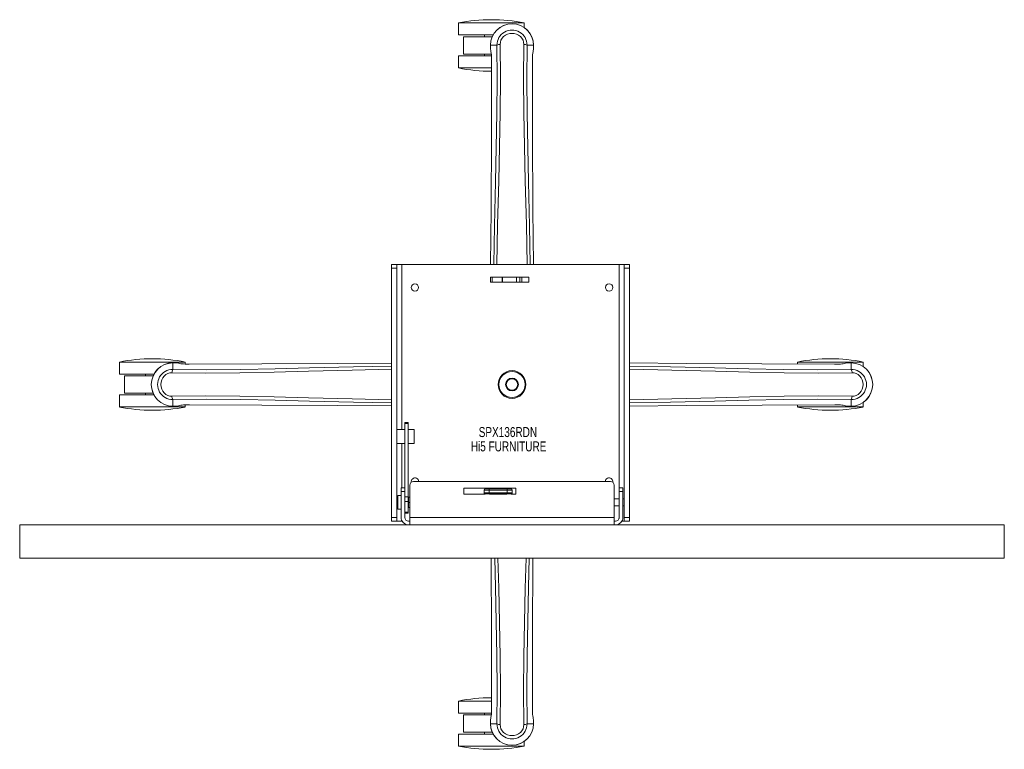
# Model space of a CAD drawing. Header units: inches. Extents: x 4.5 to 40, y 4.3 to 30.6.
import ezdxf

# ---------------------------------------------------------------- set-up
doc = ezdxf.new("R2010")
doc.units = ezdxf.units.IN
doc.header["$MEASUREMENT"] = 0
doc.linetypes.add('SLD-Solid', pattern=[0])
doc.layers.add('HI5-SYMBOLTEXT', color=5, linetype='SLD-Solid')
doc.styles.add('SLDTEXTSTYLE0', font='TXT', dxfattribs={"width": 0.75})

# ---------------------------------------------------------------- blocks, each defined once
blk = doc.blocks.new('SW_NOTE_0')
at = {"layer": 'HI5-SYMBOLTEXT', "color": 0, "char_height": 0.36, "attachment_point": 1, "style": 'SLDTEXTSTYLE0'}
for s, insert in [('SPX136RDN', (0, 0.464)), ('Hi5 FURNITURE', (-0.286, -0.053))]:
    blk.add_mtext(s, dxfattribs=dict(at, insert=insert))

msp = doc.modelspace()

# ---------------------------------------------------------------- linework, layer by layer
at = {"color": 7, "linetype": 'SLD-Solid', "lineweight": 15}
for p, q in [((20.355, 30.44), (20.355, 30.007)), ((22.73, 30.44), (20.355, 30.44)), ((22.73, 30.272), (22.73, 30.44)), ((21.605, 30.007), (20.355, 30.007)), ((20.543, 29.944), (20.543, 29.314)), ((20.543, 29.944), (21.574, 29.944)), ((21.293, 30.007), (21.293, 29.944)), ((21.508, 29.637), (21.509, 29.52)), ((21.512, 29.637), (21.508, 29.637)), ((21.509, 29.636), (21.51, 29.52)), ((21.509, 29.52), (21.509, 29.515)), ((21.565, 29.636), (21.512, 29.637)), ((21.588, 29.636), (21.565, 29.636)), ((21.594, 29.636), (21.588, 29.636)), ((21.745, 29.636), (21.594, 29.636)), ((22.831, 29.636), (22.831, 29.636)), ((22.982, 29.636), (22.831, 29.636)), ((22.987, 29.636), (22.982, 29.636)), ((23.01, 29.636), (22.987, 29.636)), ((23.064, 29.637), (23.01, 29.636)), ((23.067, 29.637), (23.064, 29.637)), ((23.066, 29.52), (23.066, 29.636)), ((23.068, 29.637), (23.067, 29.52)), ((23.067, 29.515), (23.067, 29.52)), ((20.355, 29.252), (20.355, 28.819)), ((21.547, 29.252), (20.355, 29.252)), ((21.542, 29.314), (20.543, 29.314)), ((21.293, 29.314), (21.293, 29.252)), ((21.551, 29.137), (21.551, 29.035)), ((21.552, 29.137), (21.553, 29.035)), ((23.023, 29.048), (23.023, 29.137)), ((23.025, 29.137), (23.025, 29.048)), ((21.551, 28.819), (20.355, 28.819)), ((17.938, 21.73), (18.138, 21.73)), ((17.938, 21.6), (17.938, 21.73)), ((18.138, 21.73), (18.138, 21.6)), ((18.318, 21.73), (18.138, 21.73)), ((18.318, 15.78), (18.318, 21.73)), ((26.148, 21.73), (18.318, 21.73)), ((26.328, 21.73), (26.148, 21.73)), ((26.148, 13.28), (26.148, 21.73)), ((26.528, 21.73), (26.328, 21.73)), ((26.328, 21.6), (26.328, 21.73)), ((26.528, 21.73), (26.528, 21.6)), ((17.938, 21.6), (18.138, 21.6)), ((17.938, 12.61), (17.938, 21.6)), ((18.138, 21.6), (18.138, 12.61)), ((26.528, 21.6), (26.328, 21.6)), ((26.328, 12.61), (26.328, 21.6)), ((26.528, 12.61), (26.528, 21.6)), ((21.518, 21.09), (21.518, 21.27)), ((21.518, 21.27), (21.578, 21.27)), ((21.578, 21.09), (21.518, 21.09)), ((21.578, 21.27), (21.578, 21.09)), ((21.578, 21.27), (21.938, 21.27)), ((21.578, 21.09), (21.938, 21.09)), ((21.938, 21.09), (21.938, 21.27)), ((21.938, 21.27), (21.949, 21.27)), ((21.938, 21.09), (21.949, 21.09)), ((21.949, 21.09), (21.949, 21.27)), ((21.949, 21.27), (22.447, 21.27)), ((22.447, 21.09), (21.949, 21.09)), ((22.447, 21.09), (22.447, 21.27)), ((22.447, 21.27), (22.573, 21.27)), ((22.573, 21.09), (22.447, 21.09)), ((22.573, 21.27), (22.573, 21.09)), ((22.573, 21.27), (22.643, 21.27)), ((22.573, 21.09), (22.643, 21.09)), ((22.643, 21.09), (22.643, 21.27)), ((22.643, 21.27), (22.893, 21.27)), ((22.893, 21.09), (22.643, 21.09)), ((22.893, 21.09), (22.893, 21.27)), ((8.131, 18.216), (8.131, 17.783)), ((10.506, 18.216), (8.131, 18.216)), ((10.057, 18.185), (10.174, 18.185)), ((10.057, 18.185), (10.057, 18.181)), ((10.057, 18.181), (10.057, 18.128)), ((10.057, 18.128), (10.057, 18.105)), ((10.178, 18.184), (10.174, 18.185)), ((10.506, 18.144), (10.506, 18.216)), ((32.579, 18.216), (32.579, 18.143)), ((34.954, 18.216), (32.579, 18.216)), ((34.402, 18.185), (34.398, 18.184)), ((34.519, 18.185), (34.402, 18.185)), ((34.518, 18.105), (34.519, 18.128)), ((34.519, 18.181), (34.519, 18.185)), ((34.519, 18.128), (34.519, 18.181)), ((34.954, 18.048), (34.954, 18.216)), ((9.381, 17.783), (8.131, 17.783)), ((9.069, 17.783), (9.069, 17.72)), ((10.057, 18.105), (10.057, 18.099)), ((10.057, 18.099), (10.057, 17.949)), ((10.057, 17.949), (10.057, 17.949)), ((34.518, 18.099), (34.518, 18.105)), ((34.519, 17.949), (34.518, 18.099)), ((8.319, 17.72), (8.319, 17.09)), ((8.319, 17.72), (9.35, 17.72)), ((9.35, 17.09), (8.319, 17.09)), ((9.069, 17.09), (9.069, 17.028)), ((8.131, 17.028), (8.131, 16.595)), ((9.381, 17.028), (8.131, 17.028)), ((10.057, 16.862), (10.057, 16.712)), ((10.057, 16.712), (10.057, 16.706)), ((10.057, 16.706), (10.057, 16.683)), ((34.518, 16.712), (34.519, 16.862)), ((34.518, 16.706), (34.518, 16.712)), ((34.519, 16.683), (34.518, 16.706)), ((34.519, 16.862), (34.519, 16.862)), ((34.954, 16.595), (34.954, 16.763)), ((10.506, 16.595), (8.131, 16.595)), ((10.057, 16.683), (10.057, 16.63)), ((10.057, 16.63), (10.057, 16.626)), ((10.057, 16.626), (10.174, 16.626)), ((10.174, 16.626), (10.178, 16.626)), ((10.506, 16.595), (10.506, 16.667)), ((32.579, 16.667), (32.579, 16.595)), ((34.954, 16.595), (32.579, 16.595)), ((34.398, 16.626), (34.402, 16.626)), ((34.519, 16.626), (34.402, 16.626)), ((34.519, 16.63), (34.519, 16.683)), ((34.519, 16.626), (34.519, 16.63)), ((18.543, 16.031), (18.423, 16.031)), ((18.423, 16), (18.423, 16.031)), ((18.543, 16), (18.423, 16)), ((18.423, 16), (18.423, 13.675)), ((18.543, 16), (18.543, 16.031)), ((18.543, 13.351), (18.543, 16)), ((18.138, 15.78), (18.318, 15.78)), ((18.318, 15.78), (18.423, 15.78)), ((18.543, 15.78), (18.758, 15.78)), ((18.758, 15.78), (18.758, 15.28)), ((18.318, 15.28), (18.138, 15.28)), ((18.423, 15.28), (18.318, 15.28)), ((18.318, 13.675), (18.318, 15.28)), ((18.758, 15.28), (18.543, 15.28)), ((25.843, 13.905), (18.733, 13.905)), ((18.288, 13.55), (18.288, 13.675)), ((18.288, 13.675), (18.423, 13.675)), ((18.288, 12.615), (18.288, 13.55)), ((18.288, 13.55), (18.423, 13.55)), ((18.423, 13.675), (18.423, 13.55)), ((18.423, 13.55), (18.423, 12.615)), ((18.608, 13.78), (18.608, 12.615)), ((20.548, 13.673), (22.428, 13.673)), ((20.548, 13.457), (20.548, 13.673)), ((21.468, 13.6), (21.288, 13.6)), ((21.288, 13.5), (21.288, 13.6)), ((21.468, 13.5), (21.288, 13.5)), ((21.288, 13.5), (21.288, 13.457)), ((21.328, 13.64), (21.468, 13.64)), ((21.468, 13.6), (21.468, 13.64)), ((21.468, 13.64), (22.108, 13.64)), ((22.108, 13.6), (21.468, 13.6)), ((21.468, 13.5), (21.468, 13.6)), ((21.468, 13.46), (21.468, 13.5)), ((22.108, 13.5), (21.468, 13.5)), ((22.108, 13.6), (22.108, 13.64)), ((22.108, 13.64), (22.248, 13.64)), ((22.288, 13.6), (22.108, 13.6)), ((22.108, 13.5), (22.108, 13.6)), ((22.108, 13.46), (22.108, 13.5)), ((22.288, 13.5), (22.108, 13.5)), ((22.288, 13.6), (22.288, 13.5)), ((22.288, 13.5), (22.288, 13.457)), ((22.428, 13.673), (22.428, 13.457)), ((25.968, 12.615), (25.968, 13.78)), ((26.153, 13.675), (26.288, 13.675)), ((26.153, 13.55), (26.153, 13.675)), ((26.153, 13.55), (26.153, 12.615)), ((26.288, 13.55), (26.153, 13.55)), ((26.288, 13.675), (26.288, 13.55)), ((26.288, 13.55), (26.288, 12.615)), ((18.17, 13.28), (18.138, 13.28)), ((18.288, 13.405), (18.17, 13.405)), ((18.17, 13.155), (18.17, 13.405)), ((18.17, 12.905), (18.17, 13.155)), ((18.423, 13.351), (18.543, 13.351)), ((18.423, 13.182), (18.543, 13.182)), ((18.543, 13.182), (18.543, 13.351)), ((18.553, 13.34), (18.543, 13.325)), ((18.543, 12.803), (18.543, 13.182)), ((18.553, 13.34), (18.573, 13.34)), ((18.573, 13.34), (18.608, 13.34)), ((18.608, 13.155), (18.573, 13.155)), ((21.322, 13.457), (20.548, 13.457)), ((21.328, 13.46), (21.468, 13.46)), ((21.328, 13.46), (21.328, 13.457)), ((21.468, 13.46), (22.108, 13.46)), ((22.102, 13.457), (21.474, 13.457)), ((22.108, 13.46), (22.248, 13.46)), ((22.248, 13.457), (22.248, 13.46)), ((22.428, 13.457), (22.254, 13.457)), ((26.153, 13.28), (25.968, 13.28)), ((26.328, 13.28), (26.288, 13.28)), ((18.138, 13.03), (18.17, 13.03)), ((18.17, 12.905), (18.288, 12.905)), ((18.543, 12.803), (18.423, 12.803)), ((18.543, 12.985), (18.553, 12.97)), ((18.543, 12.763), (18.543, 12.803)), ((18.573, 12.97), (18.553, 12.97)), ((18.608, 12.97), (18.573, 12.97)), ((25.968, 13.03), (26.153, 13.03)), ((26.148, 12.579), (26.148, 13.03)), ((26.288, 13.03), (26.328, 13.03)), ((17.938, 12.61), (18.138, 12.61)), ((17.938, 12.48), (17.938, 12.61)), ((18.138, 12.48), (17.938, 12.48)), ((18.138, 12.61), (18.138, 12.48)), ((18.138, 12.48), (18.318, 12.48)), ((18.318, 12.48), (18.318, 12.492)), ((18.318, 12.48), (18.324, 12.48)), ((18.423, 12.763), (18.543, 12.763)), ((18.558, 12.48), (18.608, 12.48)), ((18.608, 12.615), (25.968, 12.615)), ((18.608, 12.345), (18.608, 12.615)), ((25.968, 12.615), (25.968, 12.345)), ((26.018, 12.48), (25.968, 12.48)), ((26.252, 12.48), (26.328, 12.48)), ((26.328, 12.61), (26.528, 12.61)), ((26.328, 12.48), (26.328, 12.61)), ((26.528, 12.48), (26.328, 12.48)), ((26.528, 12.61), (26.528, 12.48)), ((4.538, 12.345), (4.538, 11.142)), ((4.538, 12.345), (40.038, 12.345)), ((40.038, 11.142), (40.038, 12.345)), ((4.538, 11.142), (22.288, 11.142)), ((22.288, 11.142), (40.038, 11.142)), ((20.355, 5.992), (20.355, 5.559)), ((21.551, 5.992), (20.355, 5.992)), ((21.551, 5.674), (21.551, 5.763)), ((21.553, 5.763), (21.552, 5.674)), ((23.023, 5.674), (23.023, 5.776)), ((23.025, 5.674), (23.025, 5.775)), ((21.547, 5.559), (20.355, 5.559)), ((20.543, 5.496), (20.543, 4.866)), ((20.543, 5.496), (21.542, 5.496)), ((21.293, 5.559), (21.293, 5.496)), ((21.508, 5.174), (21.509, 5.291)), ((21.508, 5.174), (21.512, 5.174)), ((21.509, 5.295), (21.509, 5.291)), ((21.51, 5.291), (21.509, 5.175)), ((21.512, 5.174), (21.565, 5.175)), ((21.565, 5.175), (21.588, 5.175)), ((21.588, 5.175), (21.594, 5.175)), ((21.594, 5.175), (21.745, 5.175)), ((21.745, 5.175), (21.745, 5.175)), ((22.831, 5.175), (22.982, 5.175)), ((22.982, 5.175), (22.987, 5.175)), ((22.987, 5.175), (23.01, 5.175)), ((23.01, 5.175), (23.064, 5.174)), ((23.064, 5.174), (23.067, 5.174)), ((23.066, 5.174), (23.066, 5.291)), ((23.067, 5.291), (23.067, 5.295)), ((23.068, 5.174), (23.067, 5.291)), ((20.355, 4.804), (20.355, 4.371)), ((21.605, 4.804), (20.355, 4.804)), ((21.574, 4.866), (20.543, 4.866)), ((21.293, 4.866), (21.293, 4.804)), ((22.73, 4.371), (20.355, 4.371)), ((22.73, 4.371), (22.73, 4.539))]:
    msp.add_line(p, q, dxfattribs=at)
at = {"color": 7, "linetype": 'SLD-Solid', "lineweight": 15, "flags": 128}
for points in [[(21.862, 29.666), (21.868, 29.744), (21.89, 29.819), (21.93, 29.889), (21.983, 29.95), (22.049, 30), (22.124, 30.036), (22.204, 30.059), (22.288, 30.066), (22.372, 30.059), (22.452, 30.036), (22.527, 30), (22.592, 29.95), (22.646, 29.889), (22.685, 29.819), (22.708, 29.744), (22.713, 29.666)], [(21.509, 29.52), (21.522, 29.425), (21.537, 29.349)], [(21.509, 29.515), (21.521, 29.427), (21.539, 29.339)], [(21.628, 21.73), (21.654, 23.124), (21.692, 24.707), (21.722, 25.946), (21.745, 27.182), (21.755, 28.412), (21.745, 29.636)], [(21.739, 21.73), (21.769, 23.167), (21.809, 24.745), (21.841, 25.983), (21.865, 27.216), (21.874, 28.444), (21.862, 29.666)], [(22.837, 21.73), (22.807, 23.167), (22.767, 24.745), (22.735, 25.983), (22.711, 27.216), (22.701, 28.444), (22.713, 29.666)], [(22.948, 21.73), (22.921, 23.124), (22.884, 24.707), (22.854, 25.946), (22.831, 27.182), (22.821, 28.412), (22.831, 29.636)], [(23.037, 29.339), (23.053, 29.417), (23.067, 29.515)], [(23.067, 29.52), (23.054, 29.425), (23.038, 29.349)], [(21.537, 29.349), (21.538, 29.344), (21.539, 29.339)], [(21.551, 29.137), (21.551, 29.137), (21.552, 29.137), (21.552, 29.137)], [(23.023, 29.137), (23.024, 29.137), (23.025, 29.137), (23.025, 29.137)], [(23.037, 29.339), (23.038, 29.344), (23.038, 29.349)], [(21.551, 29.035), (21.549, 26.419), (21.531, 23.703), (21.514, 21.73)], [(23.025, 29.048), (23.027, 26.42), (23.045, 23.701), (23.062, 21.73)], [(10.174, 18.185), (10.269, 18.172), (10.344, 18.156)], [(10.355, 18.154), (10.276, 18.171), (10.178, 18.184)], [(10.355, 18.154), (10.349, 18.156), (10.344, 18.156)], [(10.556, 18.142), (10.645, 18.142), (13.274, 18.145), (15.992, 18.162), (17.938, 18.18)], [(10.557, 18.141), (10.557, 18.141), (10.556, 18.142), (10.556, 18.142)], [(34.02, 18.142), (33.918, 18.142), (31.301, 18.145), (28.585, 18.162), (26.528, 18.181)], [(34.398, 18.184), (34.31, 18.173), (34.221, 18.154)], [(34.232, 18.156), (34.226, 18.156), (34.221, 18.154)], [(34.402, 18.185), (34.307, 18.172), (34.232, 18.156)], [(10.027, 16.98), (9.95, 16.985), (9.874, 17.008), (9.804, 17.047), (9.743, 17.101), (9.694, 17.167), (9.657, 17.241), (9.635, 17.322), (9.627, 17.405), (9.635, 17.489), (9.657, 17.57), (9.694, 17.644), (9.743, 17.71), (9.804, 17.764), (9.874, 17.803), (9.95, 17.826), (10.027, 17.831)], [(17.938, 17.954), (16.527, 17.925), (14.948, 17.884), (13.711, 17.853), (12.478, 17.828), (11.249, 17.819), (10.027, 17.831)], [(17.938, 18.065), (16.569, 18.039), (14.987, 18.001), (13.747, 17.971), (12.511, 17.948), (11.281, 17.938), (10.057, 17.949)], [(26.528, 18.067), (28.006, 18.039), (29.589, 18.001), (30.829, 17.971), (32.065, 17.948), (33.295, 17.938), (34.519, 17.949)], [(26.528, 17.956), (28.049, 17.925), (29.628, 17.884), (30.865, 17.853), (32.098, 17.828), (33.327, 17.819), (34.548, 17.831)], [(34.548, 17.831), (34.626, 17.826), (34.702, 17.803), (34.772, 17.764), (34.833, 17.71), (34.882, 17.644), (34.919, 17.57), (34.941, 17.489), (34.949, 17.405), (34.941, 17.322), (34.919, 17.241), (34.882, 17.167), (34.833, 17.101), (34.772, 17.047), (34.702, 17.008), (34.626, 16.985), (34.548, 16.98)], [(17.938, 16.857), (16.527, 16.886), (14.948, 16.927), (13.711, 16.958), (12.477, 16.982), (11.249, 16.992), (10.027, 16.98)], [(17.938, 16.746), (16.569, 16.772), (14.987, 16.81), (13.747, 16.839), (12.511, 16.863), (11.281, 16.873), (10.057, 16.862)], [(26.528, 16.854), (28.049, 16.886), (29.628, 16.927), (30.865, 16.958), (32.098, 16.982), (33.327, 16.992), (34.548, 16.98)], [(26.528, 16.744), (28.006, 16.772), (29.589, 16.81), (30.829, 16.839), (32.065, 16.863), (33.295, 16.873), (34.519, 16.862)], [(10.174, 16.626), (10.269, 16.639), (10.344, 16.655)], [(10.178, 16.626), (10.266, 16.638), (10.355, 16.657)], [(10.344, 16.655), (10.349, 16.655), (10.355, 16.657)], [(10.556, 16.669), (10.658, 16.669), (13.274, 16.666), (15.991, 16.649), (17.938, 16.631)], [(34.02, 16.669), (33.931, 16.669), (31.302, 16.666), (28.584, 16.649), (26.528, 16.63)], [(34.019, 16.67), (34.019, 16.669), (34.019, 16.668), (34.02, 16.669)], [(34.221, 16.657), (34.226, 16.655), (34.232, 16.655)], [(34.221, 16.657), (34.3, 16.64), (34.398, 16.626)], [(34.402, 16.626), (34.307, 16.639), (34.232, 16.655)], [(21.551, 5.763), (21.549, 8.391), (21.531, 11.109), (21.531, 11.142)], [(21.667, 11.142), (21.692, 10.104), (21.722, 8.864), (21.745, 7.629), (21.755, 6.398), (21.745, 5.175)], [(21.781, 11.142), (21.809, 10.065), (21.841, 8.828), (21.865, 7.595), (21.874, 6.367), (21.862, 5.145)], [(22.794, 11.142), (22.767, 10.065), (22.735, 8.828), (22.711, 7.595), (22.701, 6.367), (22.713, 5.145)], [(22.908, 11.142), (22.884, 10.104), (22.854, 8.864), (22.831, 7.629), (22.821, 6.398), (22.831, 5.175)], [(23.025, 5.775), (23.027, 8.392), (23.045, 11.108), (23.045, 11.142)], [(21.539, 5.472), (21.522, 5.394), (21.509, 5.295)], [(21.509, 5.291), (21.522, 5.386), (21.537, 5.461)], [(21.539, 5.472), (21.538, 5.467), (21.537, 5.461)], [(21.552, 5.674), (21.552, 5.674), (21.551, 5.674), (21.551, 5.674)], [(23.025, 5.674), (23.025, 5.674), (23.024, 5.674), (23.023, 5.674)], [(23.038, 5.461), (23.038, 5.467), (23.037, 5.472)], [(23.067, 5.295), (23.055, 5.384), (23.037, 5.472)], [(23.067, 5.291), (23.054, 5.386), (23.038, 5.461)], [(22.713, 5.145), (22.708, 5.067), (22.685, 4.991), (22.646, 4.922), (22.592, 4.861), (22.527, 4.811), (22.452, 4.775), (22.372, 4.752), (22.288, 4.745), (22.204, 4.752), (22.124, 4.775), (22.049, 4.811), (21.983, 4.861), (21.93, 4.922), (21.89, 4.991), (21.868, 5.067), (21.862, 5.145)]]:
    msp.add_lwpolyline(points, dxfattribs=at)
at = {"color": 7, "linetype": 'SLD-Solid', "lineweight": 15}
for centre, radius in [((18.788, 20.905), 0.132), ((25.788, 20.905), 0.133), ((22.288, 17.405), 0.5), ((22.288, 17.405), 0.47), ((22.288, 17.405), 0.229), ((22.288, 17.405), 0.208)]:
    msp.add_circle(centre, radius, dxfattribs=at)
for centre, radius, start, end in [((21.543, 24.529), 6.029, 90, 101.3601), ((21.543, 24.529), 6.029, 78.6399, 90), ((22.288, 29.629), 0.78, 0, 179.4852), ((22.288, 29.629), 0.78, 0.5288, 179.4712), ((22.288, 29.642), 0.543, 359.366, 180.634), ((21.538, 29.52), 0.03, 180.2178, 185.2738), ((21.861, 29.424), 0.242, 89.7355, 118.8242), ((22.713, 29.417), 0.249, 61.7043, 89.8626), ((20.35, 29.165), 1.202, 358.6565, 8.8141), ((24.226, 29.165), 1.202, 171.1869, 181.3426), ((21.543, 34.729), 6.029, 258.6399, 270.0745), ((9.319, 12.305), 6.029, 90, 101.3601), ((10.064, 17.405), 0.78, 90, 269.4852), ((10.064, 17.405), 0.78, 90.5288, 269.4712), ((9.319, 12.305), 6.029, 78.6399, 90), ((10.528, 19.344), 1.202, 261.1869, 271.3426), ((33.767, 12.305), 6.029, 90, 101.3601), ((33.767, 12.305), 6.029, 78.6399, 90), ((34.048, 19.343), 1.202, 268.6564, 278.8142), ((34.402, 18.155), 0.03, 90.2178, 95.2738), ((34.512, 17.405), 0.78, 270, 89.4852), ((34.512, 17.405), 0.78, 270.5288, 89.4712), ((10.051, 17.405), 0.543, 89.366, 270.634), ((10.277, 17.83), 0.249, 151.7043, 179.8625), ((34.307, 17.832), 0.242, 359.7355, 28.8242), ((34.525, 17.405), 0.543, 269.366, 90.634), ((10.269, 16.979), 0.242, 179.7355, 208.8242), ((34.299, 16.98), 0.249, 331.7043, 359.8626), ((9.319, 22.505), 6.029, 258.6399, 281.3601), ((10.174, 16.656), 0.03, 270.2178, 275.2738), ((10.528, 15.467), 1.202, 88.6565, 98.8141), ((33.767, 22.505), 6.029, 258.6399, 281.3601), ((34.048, 15.467), 1.202, 81.1867, 91.3428), ((18.733, 13.78), 0.125, 90, 180), ((18.788, 13.905), 0.132, 360, 190.9104), ((25.788, 13.905), 0.133, 349.0896, 180), ((25.843, 13.78), 0.125, 0, 90), ((21.328, 13.6), 0.04, 90, 180), ((21.328, 13.5), 0.04, 180, 270), ((22.248, 13.6), 0.04, 0, 90), ((22.248, 13.5), 0.04, 270, 360), ((18.78, 13.248), 0.226, 155.8743, 204.1257), ((18.78, 13.063), 0.226, 155.8742, 204.1258), ((18.558, 12.615), 0.27, 180, 270), ((18.558, 12.615), 0.135, 180, 270), ((26.018, 12.615), 0.27, 270, 0), ((26.018, 12.615), 0.135, 270, 0), ((21.543, 0.081), 6.029, 90, 101.3601), ((20.35, 5.645), 1.202, 351.1868, 1.3427), ((24.226, 5.645), 1.202, 178.6565, 188.8141), ((22.288, 5.181), 0.78, 180, 359.4852), ((22.288, 5.181), 0.78, 180.5288, 359.4712), ((21.863, 5.394), 0.249, 241.7043, 269.8625), ((22.288, 5.169), 0.543, 179.366, 0.634), ((22.715, 5.386), 0.242, 269.7355, 298.8242), ((23.037, 5.291), 0.03, 0.2178, 5.2738), ((21.543, 10.281), 6.029, 258.6399, 281.3601)]:
    msp.add_arc(centre, radius, start, end, dxfattribs=at)

# ---------------------------------------------------------------- block references
at = {"layer": 'HI5-SYMBOLTEXT', "color": 5}
msp.add_blockref('SW_NOTE_0', (21.087, 15.407), dxfattribs=at)

doc.saveas('drawing.dxf')
